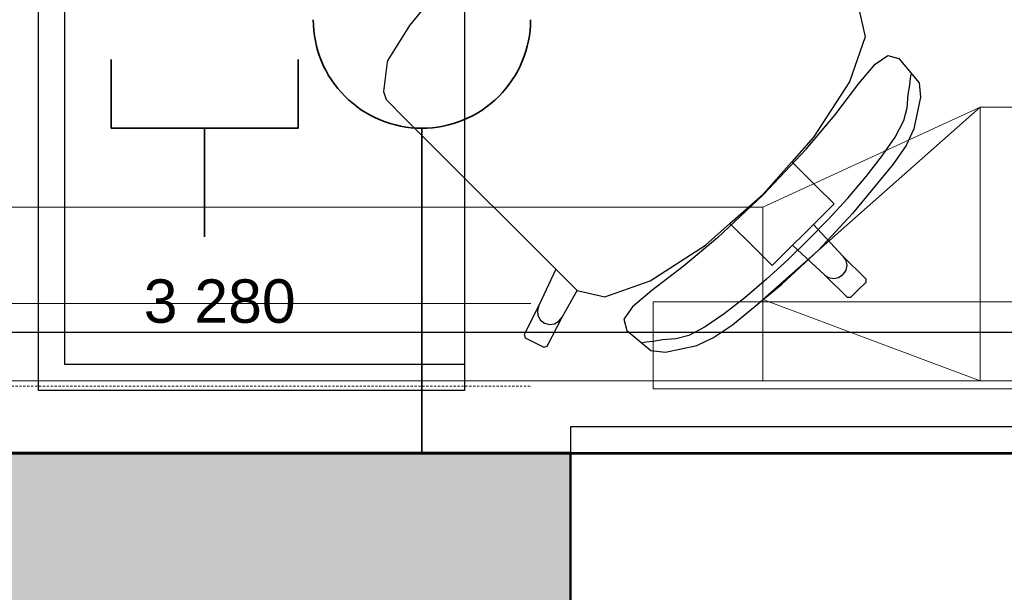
# Model space of a CAD drawing. Header units: millimetres. Extents: x -25972 to 4516, y -2839 to 20217.
# Tile 86 of 114: x -9676 to -8544, y 689 to 1349. Entities that reach past the tile are written whole.
import ezdxf

# ---------------------------------------------------------------- set-up
doc = ezdxf.new("R2010")
doc.units = ezdxf.units.MM
doc.header["$MEASUREMENT"] = 0
doc.linetypes.add('Antenovy vodic', pattern=[10.125, 3, -0.75, 3, -0.75, 0.125, -0.75, 0.125, -0.75, 0.125, -0.75])
doc.linetypes.add('Čárkovaná M', pattern=[4.5, 2.5, -2])
for name, color, linetype in [('7._POHLED ZÁPADNÍ_1_akustické prvky', 7, 'Continuous'), ('7._POHLED ZÁPADNÍ_1_Konstrukce - nosné', 7, 'Continuous'), ('7._POHLED ZÁPADNÍ_1_Nové_Interiér - nábytek', 7, 'Continuous'), ('7._POHLED ZÁPADNÍ_1_Nové_Otvory – Okna', 7, 'Continuous'), ('7._POHLED ZÁPADNÍ_1_TZB - elektroinstalace', 7, 'Continuous'), ('7._POHLED ZÁPADNÍ_1_TZB - VZT', 7, 'Continuous'), ('7._POHLED ZÁPADNÍ_1_TZB - ZTI', 7, 'Continuous'), ('7._POHLED ZÁPADNÍ_1_Výplně – Řezové', 7, 'Continuous')]:
    doc.layers.add(name, color=color, linetype=linetype)
doc.styles.add('GENEROVANÝ_STYL_2', font='txt')

msp = doc.modelspace()

# ---------------------------------------------------------------- hatches: boundary and pattern name
at = {"layer": '7._POHLED ZÁPADNÍ_1_Výplně – Řezové', "linetype": 'Continuous', "lineweight": 13}
msp.add_hatch(color=254, dxfattribs=at).paths.add_polyline_path([(-11381.2, 350), (-9042.6, 349.9), (-9042.6, 849.9), (-11381.2, 850)])

# ---------------------------------------------------------------- linework, layer by layer
at = {"layer": '7._POHLED ZÁPADNÍ_1_akustické prvky', "color": 5, "linetype": 'Continuous', "lineweight": 25}
msp.add_line((-11081.7, 988.9), (-7801.9, 988.9), dxfattribs=at)
at = {"layer": '7._POHLED ZÁPADNÍ_1_Konstrukce - nosné', "color": 7, "linetype": 'Continuous', "lineweight": 50}
msp.add_line((-9042.6, 399.9), (-9042.6, 849.9), dxfattribs=at)
at = {"layer": '7._POHLED ZÁPADNÍ_1_Konstrukce - nosné', "color": 7, "linetype": 'Continuous', "lineweight": 50, "flags": 128}
msp.add_lwpolyline([(-9042.6, 849.9), (-11381.2, 850)], dxfattribs=at)
at = {"layer": '7._POHLED ZÁPADNÍ_1_Nové_Interiér - nábytek', "color": 1, "linetype": 'Continuous', "lineweight": 25}
for p, q in [((-9654.7, 951.8), (-9654.7, 2571.7)), ((-9624.7, 2571.7), (-9624.7, 951.8)), ((-9184.3, 1395.5), (-9227.8, 1341.9)), ((-8710.9, 1361), (-8703.5, 1329)), ((-9227.8, 1341.9), (-9252.8, 1301.8)), ((-8703.5, 1329), (-8721.8, 1277.1)), ((-8692.1, 1297.3), (-8677.7, 1307.3)), ((-8677.7, 1307.3), (-8664.8, 1303.9)), ((-8664.8, 1303.9), (-8641.6, 1276)), ((-9253.6, 1299.7), (-9257.6, 1265.8)), ((-9252.8, 1301.8), (-9253.6, 1299.7)), ((-8710.7, 1275), (-8692.1, 1297.3)), ((-8652.1, 1273.3), (-8651.3, 1281.3)), ((-8651.3, 1281.3), (-8650.5, 1285.8)), ((-8721.8, 1277.1), (-8763.2, 1213.2)), ((-8738.6, 1238.8), (-8710.7, 1275)), ((-8654.1, 1262.5), (-8652.1, 1273.3)), ((-8641.6, 1276), (-8639.8, 1259.3)), ((-9257.6, 1265.8), (-9254.8, 1256.5)), ((-8655.3, 1247.1), (-8654.1, 1262.5)), ((-8639.8, 1259.3), (-8647.5, 1223.1)), ((-9254.8, 1256.5), (-9232.8, 1234.5)), ((-8659.2, 1232.4), (-8655.3, 1247.1)), ((-8771.3, 1199.5), (-8738.6, 1238.8)), ((-9232.8, 1234.5), (-9207.3, 1209)), ((-8669.1, 1213.5), (-8659.2, 1232.4)), ((-8763.2, 1213.2), (-8788, 1185.1)), ((-8684, 1191.7), (-8669.1, 1213.5)), ((-8647.5, 1223.1), (-8656.5, 1203.9)), ((-9207.3, 1209), (-9059.4, 1061.2)), ((-8656.5, 1203.9), (-8671.4, 1182.2)), ((-8820.8, 1146.8), (-8771.3, 1199.5)), ((-8702.6, 1167.9), (-8684, 1191.7)), ((-8788, 1185.1), (-8821.3, 1147.2)), ((-8788, 1185.1), (-8760.6, 1157.7)), ((-8671.4, 1182.2), (-8718.2, 1125.5)), ((-8723.7, 1143.1), (-8702.6, 1167.9)), ((-8760.6, 1157.7), (-8739.4, 1136.6)), ((-8820.8, 1146.8), (-8873.6, 1097.3)), ((-8859.1, 1113.9), (-8821.3, 1147.2)), ((-8739.4, 1136.6), (-8763.1, 1112.9)), ((-8746.3, 1118.5), (-8723.7, 1143.1)), ((-8718.2, 1125.5), (-8757.3, 1083.3)), ((-8887.3, 1089.1), (-8859.1, 1113.9)), ((-8859.1, 1113.9), (-8831.7, 1086.6)), ((-8763.1, 1112.9), (-8775, 1101)), ((-8769.1, 1095.1), (-8746.3, 1118.5)), ((-8763.1, 1112.9), (-8729.1, 1076.4)), ((-8787, 1089), (-8775, 1101)), ((-8951.1, 1047.8), (-8887.3, 1089.1)), ((-8873.6, 1097.3), (-8912.9, 1064.6)), ((-8810.6, 1065.4), (-8787, 1089)), ((-8769.1, 1095.1), (-8792.6, 1072.2)), ((-8787, 1089), (-8750.4, 1055)), ((-8831.7, 1086.6), (-8810.6, 1065.4)), ((-8799.5, 1044.2), (-8757.3, 1083.3)), ((-8729.1, 1076.4), (-8725.8, 1071.5)), ((-8729.1, 1076.4), (-8703, 1050.3)), ((-8792.6, 1072.2), (-8817.2, 1049.7)), ((-8724.7, 1065.8), (-8725.9, 1060)), ((-8725.8, 1071.5), (-8724.7, 1065.8)), ((-9059.4, 1061.2), (-9079, 1019.4)), ((-9035, 1036.9), (-9059.4, 1061.2)), ((-8912.9, 1064.6), (-8949, 1036.7)), ((-8750.4, 1055), (-8745.6, 1051.8)), ((-8750.4, 1055), (-8724.3, 1029)), ((-8734.1, 1051.9), (-8729.2, 1055.1)), ((-8725.9, 1060), (-8729.2, 1055.1)), ((-9003, 1029.5), (-8951.1, 1047.8)), ((-8856.2, 997.4), (-8799.5, 1044.2)), ((-8817.2, 1049.7), (-8841.9, 1028.5)), ((-8745.6, 1051.8), (-8739.8, 1050.7)), ((-8739.8, 1050.7), (-8734.1, 1051.9)), ((-8703, 1046.1), (-8711.5, 1037.5)), ((-8703, 1050.3), (-8703, 1046.1)), ((-9052.3, 1005.9), (-9035, 1036.9)), ((-9035.2, 1036.9), (-9035, 1036.9)), ((-9035, 1036.9), (-9003, 1029.5)), ((-8949, 1036.7), (-8971.3, 1018)), ((-8720.1, 1029), (-8711.5, 1037.5)), ((-9079, 1019.4), (-9096, 986.3)), ((-9079, 1019.4), (-9080.6, 1013.8)), ((-8841.9, 1028.5), (-8865.7, 1009.9)), ((-8724.3, 1029), (-8720.1, 1029)), ((-9080.6, 1013.8), (-9080, 1007.9)), ((-8971.3, 1018), (-8981.3, 1003.7)), ((-8865.7, 1009.9), (-8887.6, 995.1)), ((-9080, 1007.9), (-9077.1, 1002.8)), ((-9077.1, 1002.8), (-9072.6, 999.2)), ((-9072.6, 999.2), (-9066.9, 997.7)), ((-9069.3, 972.8), (-9052.3, 1005.9)), ((-9066.9, 997.7), (-9061.1, 998.4)), ((-9061.1, 998.4), (-9056, 1001.3)), ((-9056, 1001.3), (-9052.3, 1005.9)), ((-8981.3, 1003.7), (-8977.9, 990.8)), ((-8877.9, 982.5), (-8856.2, 997.4)), ((-9096, 986.3), (-9094.7, 982.3)), ((-8977.9, 990.8), (-8950.1, 967.6)), ((-8887.6, 995.1), (-8906.4, 985.1)), ((-9094.7, 982.3), (-9073.3, 971.5)), ((-8955.4, 977.3), (-8959.9, 976.5)), ((-8947.3, 978), (-8955.4, 977.3)), ((-8936.6, 980.1), (-8947.3, 978)), ((-8921.2, 981.2), (-8936.6, 980.1)), ((-8906.4, 985.1), (-8921.2, 981.2)), ((-8897.2, 973.5), (-8877.9, 982.5)), ((-9073.3, 971.5), (-9069.3, 972.8)), ((-8950.1, 967.6), (-8933.3, 965.7)), ((-8933.3, 965.7), (-8897.2, 973.5)), ((-9654.7, 921.8), (-9654.7, 951.8)), ((-9624.7, 951.8), (-9164.6, 951.8)), ((-9164.6, 951.8), (-9164.6, 921.8)), ((-9624.7, 921.8), (-9654.7, 921.8)), ((-9164.6, 921.8), (-9624.7, 921.8))]:
    msp.add_line(p, q, dxfattribs=at)
at = {"layer": '7._POHLED ZÁPADNÍ_1_Nové_Interiér - nábytek', "color": 1, "linetype": 'Continuous', "lineweight": 25, "flags": 128}
msp.add_lwpolyline([(-9654.7, 2601.7), (-8565.8, 2601.7), (-8565.8, 2001.7), (-9164.6, 2001.7), (-9164.6, 921.8), (-9654.7, 921.8)], close=True, dxfattribs=at)
at = {"layer": '7._POHLED ZÁPADNÍ_1_Nové_Otvory – Okna', "color": 1, "linetype": 'Continuous', "lineweight": 25}
for p, q in [((-7992.6, 879.9), (-9042.6, 879.9)), ((-9042.6, 879.9), (-9042.6, 849.9)), ((-7992.6, 849.9), (-9042.6, 849.9)), ((-9042.6, 399.9), (-9042.6, 849.9))]:
    msp.add_line(p, q, dxfattribs=at)
at = {"layer": '7._POHLED ZÁPADNÍ_1_TZB - elektroinstalace', "color": 92, "linetype": 'Antenovy vodic', "lineweight": 35, "true_color": 0x00d700, "flags": 128}
msp.add_lwpolyline([(-7696, 1473.6), (-7696, 1223.6), (-7696, 848.6), (-11018.2, 848.6)], dxfattribs=at)
at = {"layer": '7._POHLED ZÁPADNÍ_1_TZB - elektroinstalace', "color": 92, "linetype": 'Continuous', "lineweight": 35, "true_color": 0x00d700, "flags": 128}
for points in [[(-9338.5, 1348.6, 0.414214), (-9213.5, 1223.6)], [(-9213.5, 1223.6, 0.414214), (-9088.5, 1348.6)]]:
    msp.add_lwpolyline(points, format="xyb", dxfattribs=at)
for points in [[(-9571, 1302.9), (-9571, 1223.6)], [(-9356, 1302.9), (-9356, 1223.6)], [(-9571, 1223.6), (-9356, 1223.6)], [(-9463.5, 1223.6), (-9463.5, 1098.6)], [(-9213.5, 1098.6), (-9213.5, 1223.6)], [(-10696, 848.6), (-9954.7, 848.6), (-9213.5, 848.6), (-9213.5, 1098.6)], [(-9213.5, 1098.6), (-9213.5, 848.6), (-8517.2, 848.6), (-7821, 848.6)]]:
    msp.add_lwpolyline(points, dxfattribs=at)
at = {"layer": '7._POHLED ZÁPADNÍ_1_TZB - VZT', "color": 122, "linetype": 'Continuous', "lineweight": 13, "true_color": 0x00d59f}
for p, q in [((-8821.4, 1132.9), (-8571.4, 1247.9)), ((-8571.4, 1247.9), (-8821.4, 1026.6)), ((-6077.4, 1247.9), (-8571.4, 1247.9)), ((-8571.4, 932.9), (-8571.4, 1247.9)), ((-15915, 1132.9), (-8821.4, 1132.9)), ((-8821.4, 1132.9), (-8821.4, 932.9)), ((-8821.4, 932.9), (-8821.4, 1132.9)), ((-8821.4, 1026.6), (-8571.4, 932.9)), ((-7704.4, 932.9), (-15465, 932.9))]:
    msp.add_line(p, q, dxfattribs=at)
at = {"layer": '7._POHLED ZÁPADNÍ_1_TZB - ZTI', "color": 211, "linetype": 'Continuous', "lineweight": 20, "true_color": 0xff66ff}
for p, q in [((-11562, 1021.7), (-9088.1, 1021.7)), ((-8147.6, 1023.6), (-8947.6, 1023.6)), ((-8947.6, 1023.6), (-8947.6, 923.6)), ((-8947.6, 923.6), (-8147.6, 923.6))]:
    msp.add_line(p, q, dxfattribs=at)
at = {"layer": '7._POHLED ZÁPADNÍ_1_TZB - ZTI', "color": 211, "linetype": 'Čárkovaná M', "lineweight": 20, "true_color": 0xff66ff}
msp.add_line((-11562, 926.7), (-9088.1, 926.7), dxfattribs=at)

# ---------------------------------------------------------------- texts
at = {"layer": '7._POHLED ZÁPADNÍ_1_akustické prvky', "color": 5, "linetype": 'Continuous', "lineweight": 18, "insert": (-9533.5, 998.9), "char_height": 50, "width": 170.971, "attachment_point": 7, "style": 'GENEROVANÝ_STYL_2'}
msp.add_mtext('\\A1;{\\pql;\\fArial|b0|i0|c0|p38;3\xa0280}', dxfattribs=at)

doc.saveas('drawing.dxf')
